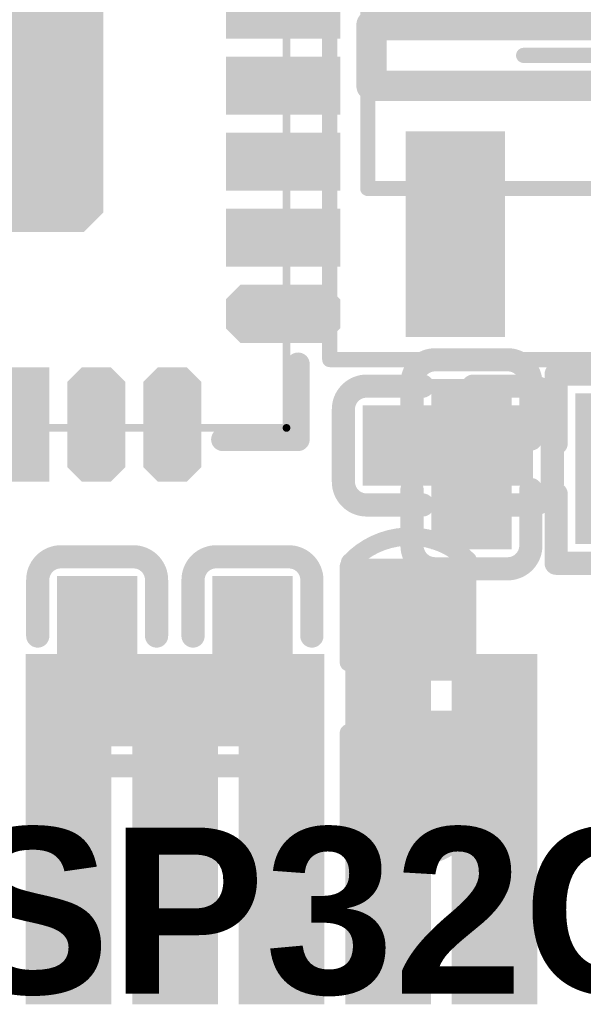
# Model space of a CAD drawing. Header units: inches. Extents: x 0.993 to 1.777, y -0.01 to 0.861.
# Tile 5 of 13: x 1.42 to 1.566, y 0.125 to 0.379. Entities that reach past the tile are written whole.
import ezdxf

# ---------------------------------------------------------------- set-up
doc = ezdxf.new("R2010")
doc.units = ezdxf.units.IN
doc.header["$MEASUREMENT"] = 0
for name, color, linetype in [('Bottom Layer', 5, 'Continuous'), ('Bottom Overlay', 54, 'Continuous'), ('Bottom Paste', 16, 'Continuous'), ('Bottom Solder', 6, 'Continuous'), ('Mechanical 13', 56, 'Continuous'), ('Mechanical 15', 56, 'Continuous'), ('Mechanical 4', 56, 'Continuous'), ('Mechanical 5', 56, 'Continuous'), ('Top Layer', 1, 'Continuous'), ('Top Overlay', 2, 'Continuous'), ('Top Paste', 8, 'Continuous'), ('Top Solder', 216, 'Continuous')]:
    doc.layers.add(name, color=color, linetype=linetype)
doc.styles.add('Arial_Bold', font='txt', dxfattribs={"height": 0.2})

# ---------------------------------------------------------------- blocks, each defined once
blk = doc.blocks.new('C0201_8')
at = {"layer": 'Mechanical 4'}
blk.add_hatch(color=56, dxfattribs=at).paths.add_polyline_path([(0.01166, 0.00521), (0.01166, -0.0066), (-0.01196, -0.0066), (-0.01196, 0.00521)])
at = {"layer": 'Mechanical 5'}
for points in [[(-0.01196, 0.00521), (-0.01196, -0.0066), (-0.00606, -0.0066), (-0.00606, 0.00521)], [(0.01166, 0.00521), (0.01166, -0.0066), (0.00576, -0.0066), (0.00576, 0.00521)]]:
    blk.add_hatch(color=56, dxfattribs=at).paths.add_polyline_path(points)
at = {"layer": 'Top Layer'}
for points in [[(-0.0182, 0.00569), (-0.00369, 0.00569), (-0.00369, -0.00707), (-0.0182, -0.00707)], [(0.00339, 0.00569), (0.0179, 0.00569), (0.0179, -0.00707), (0.00339, -0.00707)]]:
    blk.add_hatch(color=1, dxfattribs=at).paths.add_polyline_path(points)
at = {"layer": 'Top Paste'}
for points in [[(-0.0182, 0.00569), (-0.00369, 0.00569), (-0.00369, -0.00707), (-0.0182, -0.00707)], [(-0.00334, 0.00474), (-0.00334, -0.00612), (-0.00428, -0.00707), (-0.01725, -0.00707), (-0.0182, -0.00612), (-0.0182, 0.00474), (-0.01725, 0.00569), (-0.00428, 0.00569)], [(0.00304, 0.00474), (0.00304, -0.00612), (0.00398, -0.00707), (0.01695, -0.00707), (0.0179, -0.00612), (0.0179, 0.00474), (0.01695, 0.00569), (0.00398, 0.00569)], [(0.00339, 0.00569), (0.0179, 0.00569), (0.0179, -0.00707), (0.00339, -0.00707)]]:
    blk.add_hatch(color=8, dxfattribs=at).paths.add_polyline_path(points)
at = {"layer": 'Top Solder'}
for points in [[(-0.0222, 0.00969), (0.00031, 0.00969), (0.00031, -0.01107), (-0.0222, -0.01107)], [(-0.00061, 0.00969), (0.0219, 0.00969), (0.0219, -0.01107), (-0.00061, -0.01107)]]:
    blk.add_hatch(color=216, dxfattribs=at).paths.add_polyline_path(points)
at = {"layer": 'Top Overlay'}
for points in [[(-0.0272, 0.00869, 0.006, 0.006, -0.414214), (-0.0212, 0.01469, 0.006, 0.006, 0)], [(-0.0212, 0.01469, 0.006, 0.006, 0), (-0.00669, 0.01469, 0.006, 0.006, 0)], [(0.00639, 0.01469, 0.006, 0.006, 0), (0.0209, 0.01469, 0.006, 0.006, 0)], [(0.0209, 0.01469, 0.006, 0.006, -0.414214), (0.0269, 0.00869, 0.006, 0.006, 0)], [(-0.0272, -0.01007, 0.006, 0.006, 0), (-0.0272, 0.00869, 0.006, 0.006, 0)], [(0.0269, -0.01007, 0.006, 0.006, 0), (0.0269, 0.00869, 0.006, 0.006, 0)], [(-0.0212, -0.01607, 0.006, 0.006, -0.414214), (-0.0272, -0.01007, 0.006, 0.006, 0)], [(0.0269, -0.01007, 0.006, 0.006, -0.414214), (0.0209, -0.01607, 0.006, 0.006, 0)], [(-0.0212, -0.01607, 0.006, 0.006, 0), (-0.00669, -0.01607, 0.006, 0.006, 0)], [(0.00639, -0.01607, 0.006, 0.006, 0), (0.0209, -0.01607, 0.006, 0.006, 0)]]:
    blk.add_lwpolyline(points, format="xyseb", dxfattribs=at)
for points in [[(-0.0227, 0.01469, 0.003, 0.003, 1), (-0.0197, 0.01469, 0.003, 0.003, 1)], [(-0.0227, 0.01469, 0.003, 0.003, 1), (-0.0197, 0.01469, 0.003, 0.003, 1)], [(-0.00819, 0.01469, 0.003, 0.003, 1), (-0.00519, 0.01469, 0.003, 0.003, 1)], [(0.00489, 0.01469, 0.003, 0.003, 1), (0.00789, 0.01469, 0.003, 0.003, 1)], [(0.0194, 0.01469, 0.003, 0.003, 1), (0.0224, 0.01469, 0.003, 0.003, 1)], [(0.0194, 0.01469, 0.003, 0.003, 1), (0.0224, 0.01469, 0.003, 0.003, 1)], [(-0.0287, 0.00869, 0.003, 0.003, 1), (-0.0257, 0.00869, 0.003, 0.003, 1)], [(-0.0287, 0.00869, 0.003, 0.003, 1), (-0.0257, 0.00869, 0.003, 0.003, 1)], [(0.0254, 0.00869, 0.003, 0.003, 1), (0.0284, 0.00869, 0.003, 0.003, 1)], [(0.0254, 0.00869, 0.003, 0.003, 1), (0.0284, 0.00869, 0.003, 0.003, 1)], [(-0.0287, -0.01007, 0.003, 0.003, 1), (-0.0257, -0.01007, 0.003, 0.003, 1)], [(-0.0287, -0.01007, 0.003, 0.003, 1), (-0.0257, -0.01007, 0.003, 0.003, 1)], [(0.0254, -0.01007, 0.003, 0.003, 1), (0.0284, -0.01007, 0.003, 0.003, 1)], [(0.0254, -0.01007, 0.003, 0.003, 1), (0.0284, -0.01007, 0.003, 0.003, 1)], [(-0.0227, -0.01607, 0.003, 0.003, 1), (-0.0197, -0.01607, 0.003, 0.003, 1)], [(-0.0227, -0.01607, 0.003, 0.003, 1), (-0.0197, -0.01607, 0.003, 0.003, 1)], [(-0.00819, -0.01607, 0.003, 0.003, 1), (-0.00519, -0.01607, 0.003, 0.003, 1)], [(0.00489, -0.01607, 0.003, 0.003, 1), (0.00789, -0.01607, 0.003, 0.003, 1)], [(0.0194, -0.01607, 0.003, 0.003, 1), (0.0224, -0.01607, 0.003, 0.003, 1)], [(0.0194, -0.01607, 0.003, 0.003, 1), (0.0224, -0.01607, 0.003, 0.003, 1)]]:
    blk.add_lwpolyline(points, format="xyseb", close=True, dxfattribs=at)
blk = doc.blocks.new('C0201_13')
at = {"layer": 'Mechanical 4'}
blk.add_hatch(color=56, dxfattribs=at).paths.add_polyline_path([(0.01166, 0.00521), (0.01166, -0.0066), (-0.01196, -0.0066), (-0.01196, 0.00521)])
at = {"layer": 'Mechanical 5'}
for points in [[(-0.01196, 0.00521), (-0.01196, -0.0066), (-0.00606, -0.0066), (-0.00606, 0.00521)], [(0.01166, 0.00521), (0.01166, -0.0066), (0.00576, -0.0066), (0.00576, 0.00521)]]:
    blk.add_hatch(color=56, dxfattribs=at).paths.add_polyline_path(points)
at = {"layer": 'Top Layer'}
for points in [[(-0.0182, 0.00569), (-0.00369, 0.00569), (-0.00369, -0.00707), (-0.0182, -0.00707)], [(0.00339, 0.00569), (0.0179, 0.00569), (0.0179, -0.00707), (0.00339, -0.00707)]]:
    blk.add_hatch(color=1, dxfattribs=at).paths.add_polyline_path(points)
at = {"layer": 'Top Paste'}
for points in [[(-0.0182, 0.00569), (-0.00369, 0.00569), (-0.00369, -0.00707), (-0.0182, -0.00707)], [(-0.00334, 0.00474), (-0.00334, -0.00612), (-0.00428, -0.00707), (-0.01725, -0.00707), (-0.0182, -0.00612), (-0.0182, 0.00474), (-0.01725, 0.00569), (-0.00428, 0.00569)], [(0.00304, 0.00474), (0.00304, -0.00612), (0.00398, -0.00707), (0.01695, -0.00707), (0.0179, -0.00612), (0.0179, 0.00474), (0.01695, 0.00569), (0.00398, 0.00569)], [(0.00339, 0.00569), (0.0179, 0.00569), (0.0179, -0.00707), (0.00339, -0.00707)]]:
    blk.add_hatch(color=8, dxfattribs=at).paths.add_polyline_path(points)
at = {"layer": 'Top Solder'}
for points in [[(-0.0222, 0.00969), (0.00031, 0.00969), (0.00031, -0.01107), (-0.0222, -0.01107)], [(-0.00061, 0.00969), (0.0219, 0.00969), (0.0219, -0.01107), (-0.00061, -0.01107)]]:
    blk.add_hatch(color=216, dxfattribs=at).paths.add_polyline_path(points)
at = {"layer": 'Top Overlay'}
for points in [[(-0.0272, 0.00869, 0.006, 0.006, -0.414214), (-0.0212, 0.01469, 0.006, 0.006, 0)], [(-0.00669, 0.01469, 0.006, 0.006, 0), (-0.0212, 0.01469, 0.006, 0.006, 0)], [(0.0209, 0.01469, 0.006, 0.006, 0), (0.00639, 0.01469, 0.006, 0.006, 0)], [(0.0209, 0.01469, 0.006, 0.006, -0.414214), (0.0269, 0.00869, 0.006, 0.006, 0)], [(-0.0272, -0.01007, 0.006, 0.006, 0), (-0.0272, 0.00869, 0.006, 0.006, 0)], [(0.0269, -0.01007, 0.006, 0.006, 0), (0.0269, 0.00869, 0.006, 0.006, 0)], [(-0.0212, -0.01607, 0.006, 0.006, -0.414214), (-0.0272, -0.01007, 0.006, 0.006, 0)], [(0.0269, -0.01007, 0.006, 0.006, -0.414214), (0.0209, -0.01607, 0.006, 0.006, 0)], [(-0.00669, -0.01607, 0.006, 0.006, 0), (-0.0212, -0.01607, 0.006, 0.006, 0)], [(0.0209, -0.01607, 0.006, 0.006, 0), (0.00639, -0.01607, 0.006, 0.006, 0)]]:
    blk.add_lwpolyline(points, format="xyseb", dxfattribs=at)
for points in [[(-0.0227, 0.01469, 0.003, 0.003, 1), (-0.0197, 0.01469, 0.003, 0.003, 1)], [(-0.0227, 0.01469, 0.003, 0.003, 1), (-0.0197, 0.01469, 0.003, 0.003, 1)], [(-0.00819, 0.01469, 0.003, 0.003, 1), (-0.00519, 0.01469, 0.003, 0.003, 1)], [(0.00489, 0.01469, 0.003, 0.003, 1), (0.00789, 0.01469, 0.003, 0.003, 1)], [(0.0194, 0.01469, 0.003, 0.003, 1), (0.0224, 0.01469, 0.003, 0.003, 1)], [(0.0194, 0.01469, 0.003, 0.003, 1), (0.0224, 0.01469, 0.003, 0.003, 1)], [(-0.0287, 0.00869, 0.003, 0.003, 1), (-0.0257, 0.00869, 0.003, 0.003, 1)], [(-0.0287, 0.00869, 0.003, 0.003, 1), (-0.0257, 0.00869, 0.003, 0.003, 1)], [(0.0254, 0.00869, 0.003, 0.003, 1), (0.0284, 0.00869, 0.003, 0.003, 1)], [(0.0254, 0.00869, 0.003, 0.003, 1), (0.0284, 0.00869, 0.003, 0.003, 1)], [(-0.0287, -0.01007, 0.003, 0.003, 1), (-0.0257, -0.01007, 0.003, 0.003, 1)], [(-0.0287, -0.01007, 0.003, 0.003, 1), (-0.0257, -0.01007, 0.003, 0.003, 1)], [(0.0254, -0.01007, 0.003, 0.003, 1), (0.0284, -0.01007, 0.003, 0.003, 1)], [(0.0254, -0.01007, 0.003, 0.003, 1), (0.0284, -0.01007, 0.003, 0.003, 1)], [(-0.0227, -0.01607, 0.003, 0.003, 1), (-0.0197, -0.01607, 0.003, 0.003, 1)], [(-0.0227, -0.01607, 0.003, 0.003, 1), (-0.0197, -0.01607, 0.003, 0.003, 1)], [(-0.00819, -0.01607, 0.003, 0.003, 1), (-0.00519, -0.01607, 0.003, 0.003, 1)], [(0.00489, -0.01607, 0.003, 0.003, 1), (0.00789, -0.01607, 0.003, 0.003, 1)], [(0.0194, -0.01607, 0.003, 0.003, 1), (0.0224, -0.01607, 0.003, 0.003, 1)], [(0.0194, -0.01607, 0.003, 0.003, 1), (0.0224, -0.01607, 0.003, 0.003, 1)]]:
    blk.add_lwpolyline(points, format="xyseb", close=True, dxfattribs=at)
blk = doc.blocks.new('C0402_14')
at = {"layer": 'Top Layer'}
for points in [[(0.01168, 0.03347), (0.01168, 0.00985), (-0.0084, 0.00985), (-0.0084, 0.03347)], [(0.01168, -0.0059), (0.01168, -0.02952), (-0.0084, -0.02952), (-0.0084, -0.0059)]]:
    blk.add_hatch(color=1, dxfattribs=at).paths.add_polyline_path(points)
at = {"layer": 'Top Paste'}
for points in [[(0.01168, 0.03347), (0.01168, 0.00985), (-0.0084, 0.00985), (-0.0084, 0.03347)], [(0.01168, -0.0059), (0.01168, -0.02952), (-0.0084, -0.02952), (-0.0084, -0.0059)]]:
    blk.add_hatch(color=8, dxfattribs=at).paths.add_polyline_path(points)
at = {"layer": 'Top Solder'}
for points in [[(0.01568, 0.03747), (0.01568, 0.00585), (-0.0124, 0.00585), (-0.0124, 0.03747)], [(0.01568, -0.0019), (0.01568, -0.03352), (-0.0124, -0.03352), (-0.0124, -0.0019)]]:
    blk.add_hatch(color=216, dxfattribs=at).paths.add_polyline_path(points)
at = {"layer": 'Top Overlay'}
for points in [[(-0.01387, 0.03746, 0.00472, 0.00472, -0.424007), (0.01664, 0.03797, 0.00472, 0.00472, 0)], [(-0.01417, 0.03644, 0.00472, 0.00472, 0), (-0.01417, 0.01163, 0.00472, 0.00472, 0)], [(0.01645, 0.03644, 0.00472, 0.00472, 0), (0.01645, 0.01163, 0.00472, 0.00472, 0)], [(-0.01417, -0.00669, 0.00472, 0.00472, 0), (-0.01417, -0.03149, 0.00472, 0.00472, 0)], [(0.01645, -0.00669, 0.00472, 0.00472, 0), (0.01645, -0.03149, 0.00472, 0.00472, 0)], [(0.01615, -0.03252, 0.00472, 0.00472, -0.424007), (-0.01436, -0.03303, 0.00472, 0.00472, 0)]]:
    blk.add_lwpolyline(points, format="xyseb", dxfattribs=at)
for points in [[(-0.01535, 0.03644, 0.00236, 0.00236, 1), (-0.01299, 0.03644, 0.00236, 0.00236, 1)], [(-0.01505, 0.03746, 0.00236, 0.00236, 1), (-0.01269, 0.03746, 0.00236, 0.00236, 1)], [(0.01527, 0.03644, 0.00236, 0.00236, 1), (0.01763, 0.03644, 0.00236, 0.00236, 1)], [(0.01546, 0.03797, 0.00236, 0.00236, 1), (0.01782, 0.03797, 0.00236, 0.00236, 1)], [(-0.01535, 0.01163, 0.00236, 0.00236, 1), (-0.01299, 0.01163, 0.00236, 0.00236, 1)], [(0.01527, 0.01163, 0.00236, 0.00236, 1), (0.01763, 0.01163, 0.00236, 0.00236, 1)], [(-0.01535, -0.00669, 0.00236, 0.00236, 1), (-0.01299, -0.00669, 0.00236, 0.00236, 1)], [(0.01527, -0.00669, 0.00236, 0.00236, 1), (0.01763, -0.00669, 0.00236, 0.00236, 1)], [(-0.01535, -0.03149, 0.00236, 0.00236, 1), (-0.01299, -0.03149, 0.00236, 0.00236, 1)], [(0.01497, -0.03252, 0.00236, 0.00236, 1), (0.01733, -0.03252, 0.00236, 0.00236, 1)], [(0.01527, -0.03149, 0.00236, 0.00236, 1), (0.01763, -0.03149, 0.00236, 0.00236, 1)], [(-0.01554, -0.03303, 0.00236, 0.00236, 1), (-0.01318, -0.03303, 0.00236, 0.00236, 1)]]:
    blk.add_lwpolyline(points, format="xyseb", close=True, dxfattribs=at)
blk = doc.blocks.new('C0201_18')
at = {"layer": 'Mechanical 4'}
blk.add_hatch(color=56, dxfattribs=at).paths.add_polyline_path([(0.01166, 0.00521), (0.01166, -0.0066), (-0.01196, -0.0066), (-0.01196, 0.00521)])
at = {"layer": 'Mechanical 5'}
for points in [[(-0.01196, 0.00521), (-0.01196, -0.0066), (-0.00606, -0.0066), (-0.00606, 0.00521)], [(0.01166, 0.00521), (0.01166, -0.0066), (0.00576, -0.0066), (0.00576, 0.00521)]]:
    blk.add_hatch(color=56, dxfattribs=at).paths.add_polyline_path(points)
at = {"layer": 'Top Layer'}
for points in [[(-0.0182, 0.00569), (-0.00369, 0.00569), (-0.00369, -0.00707), (-0.0182, -0.00707)], [(0.00339, 0.00569), (0.0179, 0.00569), (0.0179, -0.00707), (0.00339, -0.00707)]]:
    blk.add_hatch(color=1, dxfattribs=at).paths.add_polyline_path(points)
at = {"layer": 'Top Paste'}
for points in [[(-0.0182, 0.00569), (-0.00369, 0.00569), (-0.00369, -0.00707), (-0.0182, -0.00707)], [(-0.00334, 0.00474), (-0.00334, -0.00612), (-0.00428, -0.00707), (-0.01725, -0.00707), (-0.0182, -0.00612), (-0.0182, 0.00474), (-0.01725, 0.00569), (-0.00428, 0.00569)], [(0.00304, 0.00474), (0.00304, -0.00612), (0.00398, -0.00707), (0.01695, -0.00707), (0.0179, -0.00612), (0.0179, 0.00474), (0.01695, 0.00569), (0.00398, 0.00569)], [(0.00339, 0.00569), (0.0179, 0.00569), (0.0179, -0.00707), (0.00339, -0.00707)]]:
    blk.add_hatch(color=8, dxfattribs=at).paths.add_polyline_path(points)
at = {"layer": 'Top Solder'}
for points in [[(-0.0222, 0.00969), (0.00031, 0.00969), (0.00031, -0.01107), (-0.0222, -0.01107)], [(-0.00061, 0.00969), (0.0219, 0.00969), (0.0219, -0.01107), (-0.00061, -0.01107)]]:
    blk.add_hatch(color=216, dxfattribs=at).paths.add_polyline_path(points)
at = {"layer": 'Top Overlay'}
for points in [[(-0.0272, 0.00869, 0.006, 0.006, -0.414214), (-0.0212, 0.01469, 0.006, 0.006, 0)], [(-0.00669, 0.01469, 0.006, 0.006, 0), (-0.0212, 0.01469, 0.006, 0.006, 0)], [(0.0209, 0.01469, 0.006, 0.006, 0), (0.00639, 0.01469, 0.006, 0.006, 0)], [(0.0209, 0.01469, 0.006, 0.006, -0.414214), (0.0269, 0.00869, 0.006, 0.006, 0)], [(-0.0272, -0.01007, 0.006, 0.006, 0), (-0.0272, 0.00869, 0.006, 0.006, 0)], [(0.0269, -0.01007, 0.006, 0.006, 0), (0.0269, 0.00869, 0.006, 0.006, 0)], [(-0.0212, -0.01607, 0.006, 0.006, -0.414214), (-0.0272, -0.01007, 0.006, 0.006, 0)], [(0.0269, -0.01007, 0.006, 0.006, -0.414214), (0.0209, -0.01607, 0.006, 0.006, 0)], [(-0.00669, -0.01607, 0.006, 0.006, 0), (-0.0212, -0.01607, 0.006, 0.006, 0)], [(0.0209, -0.01607, 0.006, 0.006, 0), (0.00639, -0.01607, 0.006, 0.006, 0)]]:
    blk.add_lwpolyline(points, format="xyseb", dxfattribs=at)
for points in [[(-0.0227, 0.01469, 0.003, 0.003, 1), (-0.0197, 0.01469, 0.003, 0.003, 1)], [(-0.0227, 0.01469, 0.003, 0.003, 1), (-0.0197, 0.01469, 0.003, 0.003, 1)], [(-0.00819, 0.01469, 0.003, 0.003, 1), (-0.00519, 0.01469, 0.003, 0.003, 1)], [(0.00489, 0.01469, 0.003, 0.003, 1), (0.00789, 0.01469, 0.003, 0.003, 1)], [(0.0194, 0.01469, 0.003, 0.003, 1), (0.0224, 0.01469, 0.003, 0.003, 1)], [(0.0194, 0.01469, 0.003, 0.003, 1), (0.0224, 0.01469, 0.003, 0.003, 1)], [(-0.0287, 0.00869, 0.003, 0.003, 1), (-0.0257, 0.00869, 0.003, 0.003, 1)], [(-0.0287, 0.00869, 0.003, 0.003, 1), (-0.0257, 0.00869, 0.003, 0.003, 1)], [(0.0254, 0.00869, 0.003, 0.003, 1), (0.0284, 0.00869, 0.003, 0.003, 1)], [(0.0254, 0.00869, 0.003, 0.003, 1), (0.0284, 0.00869, 0.003, 0.003, 1)], [(-0.0287, -0.01007, 0.003, 0.003, 1), (-0.0257, -0.01007, 0.003, 0.003, 1)], [(-0.0287, -0.01007, 0.003, 0.003, 1), (-0.0257, -0.01007, 0.003, 0.003, 1)], [(0.0254, -0.01007, 0.003, 0.003, 1), (0.0284, -0.01007, 0.003, 0.003, 1)], [(0.0254, -0.01007, 0.003, 0.003, 1), (0.0284, -0.01007, 0.003, 0.003, 1)], [(-0.0227, -0.01607, 0.003, 0.003, 1), (-0.0197, -0.01607, 0.003, 0.003, 1)], [(-0.0227, -0.01607, 0.003, 0.003, 1), (-0.0197, -0.01607, 0.003, 0.003, 1)], [(-0.00819, -0.01607, 0.003, 0.003, 1), (-0.00519, -0.01607, 0.003, 0.003, 1)], [(0.00489, -0.01607, 0.003, 0.003, 1), (0.00789, -0.01607, 0.003, 0.003, 1)], [(0.0194, -0.01607, 0.003, 0.003, 1), (0.0224, -0.01607, 0.003, 0.003, 1)], [(0.0194, -0.01607, 0.003, 0.003, 1), (0.0224, -0.01607, 0.003, 0.003, 1)]]:
    blk.add_lwpolyline(points, format="xyseb", close=True, dxfattribs=at)
blk = doc.blocks.new('C0201_B_19')
at = {"layer": 'Bottom Layer'}
for points in [[(-0.0182, 0.00707), (-0.00369, 0.00707), (-0.00369, -0.00569), (-0.0182, -0.00569)], [(0.00339, 0.00707), (0.0179, 0.00707), (0.0179, -0.00569), (0.00339, -0.00569)]]:
    blk.add_hatch(color=5, dxfattribs=at).paths.add_polyline_path(points)
at = {"layer": 'Bottom Paste'}
for points in [[(-0.0182, 0.00707), (-0.00369, 0.00707), (-0.00369, -0.00569), (-0.0182, -0.00569)], [(-0.00334, -0.00474), (-0.00334, 0.00612), (-0.00428, 0.00707), (-0.01725, 0.00707), (-0.0182, 0.00612), (-0.0182, -0.00474), (-0.01725, -0.00569), (-0.00428, -0.00569)], [(0.00304, -0.00474), (0.00304, 0.00612), (0.00398, 0.00707), (0.01695, 0.00707), (0.0179, 0.00612), (0.0179, -0.00474), (0.01695, -0.00569), (0.00398, -0.00569)], [(0.00339, 0.00707), (0.0179, 0.00707), (0.0179, -0.00569), (0.00339, -0.00569)]]:
    blk.add_hatch(color=16, dxfattribs=at).paths.add_polyline_path(points)
at = {"layer": 'Bottom Solder'}
for points in [[(-0.0222, 0.01107), (0.00031, 0.01107), (0.00031, -0.00969), (-0.0222, -0.00969)], [(-0.00061, 0.01107), (0.0219, 0.01107), (0.0219, -0.00969), (-0.00061, -0.00969)]]:
    blk.add_hatch(color=6, dxfattribs=at).paths.add_polyline_path(points)
at = {"layer": 'Mechanical 4'}
blk.add_hatch(color=56, dxfattribs=at).paths.add_polyline_path([(0.01166, -0.00521), (0.01166, 0.0066), (-0.01196, 0.0066), (-0.01196, -0.00521)])
at = {"layer": 'Mechanical 5'}
for points in [[(-0.01196, -0.00521), (-0.01196, 0.0066), (-0.00606, 0.0066), (-0.00606, -0.00521)], [(0.01166, -0.00521), (0.01166, 0.0066), (0.00576, 0.0066), (0.00576, -0.00521)]]:
    blk.add_hatch(color=56, dxfattribs=at).paths.add_polyline_path(points)
at = {"layer": 'Bottom Overlay'}
for points in [[(-0.0272, 0.01007, 0.006, 0.006, -0.414214), (-0.0212, 0.01607, 0.006, 0.006, 0)], [(-0.00669, 0.01607, 0.006, 0.006, 0), (-0.0212, 0.01607, 0.006, 0.006, 0)], [(0.0209, 0.01607, 0.006, 0.006, 0), (0.00639, 0.01607, 0.006, 0.006, 0)], [(0.0209, 0.01607, 0.006, 0.006, -0.414214), (0.0269, 0.01007, 0.006, 0.006, 0)], [(-0.0272, -0.00869, 0.006, 0.006, 0), (-0.0272, 0.01007, 0.006, 0.006, 0)], [(0.0269, -0.00869, 0.006, 0.006, 0), (0.0269, 0.01007, 0.006, 0.006, 0)], [(-0.0212, -0.01469, 0.006, 0.006, -0.414214), (-0.0272, -0.00869, 0.006, 0.006, 0)], [(0.0269, -0.00869, 0.006, 0.006, -0.414214), (0.0209, -0.01469, 0.006, 0.006, 0)], [(-0.00669, -0.01469, 0.006, 0.006, 0), (-0.0212, -0.01469, 0.006, 0.006, 0)], [(0.0209, -0.01469, 0.006, 0.006, 0), (0.00639, -0.01469, 0.006, 0.006, 0)]]:
    blk.add_lwpolyline(points, format="xyseb", dxfattribs=at)
for points in [[(-0.0227, 0.01607, 0.003, 0.003, 1), (-0.0197, 0.01607, 0.003, 0.003, 1)], [(-0.0227, 0.01607, 0.003, 0.003, 1), (-0.0197, 0.01607, 0.003, 0.003, 1)], [(-0.00819, 0.01607, 0.003, 0.003, 1), (-0.00519, 0.01607, 0.003, 0.003, 1)], [(0.00489, 0.01607, 0.003, 0.003, 1), (0.00789, 0.01607, 0.003, 0.003, 1)], [(0.0194, 0.01607, 0.003, 0.003, 1), (0.0224, 0.01607, 0.003, 0.003, 1)], [(0.0194, 0.01607, 0.003, 0.003, 1), (0.0224, 0.01607, 0.003, 0.003, 1)], [(-0.0287, 0.01007, 0.003, 0.003, 1), (-0.0257, 0.01007, 0.003, 0.003, 1)], [(-0.0287, 0.01007, 0.003, 0.003, 1), (-0.0257, 0.01007, 0.003, 0.003, 1)], [(0.0254, 0.01007, 0.003, 0.003, 1), (0.0284, 0.01007, 0.003, 0.003, 1)], [(0.0254, 0.01007, 0.003, 0.003, 1), (0.0284, 0.01007, 0.003, 0.003, 1)], [(-0.0287, -0.00869, 0.003, 0.003, 1), (-0.0257, -0.00869, 0.003, 0.003, 1)], [(-0.0287, -0.00869, 0.003, 0.003, 1), (-0.0257, -0.00869, 0.003, 0.003, 1)], [(0.0254, -0.00869, 0.003, 0.003, 1), (0.0284, -0.00869, 0.003, 0.003, 1)], [(0.0254, -0.00869, 0.003, 0.003, 1), (0.0284, -0.00869, 0.003, 0.003, 1)], [(-0.0227, -0.01469, 0.003, 0.003, 1), (-0.0197, -0.01469, 0.003, 0.003, 1)], [(-0.0227, -0.01469, 0.003, 0.003, 1), (-0.0197, -0.01469, 0.003, 0.003, 1)], [(-0.00819, -0.01469, 0.003, 0.003, 1), (-0.00519, -0.01469, 0.003, 0.003, 1)], [(0.00489, -0.01469, 0.003, 0.003, 1), (0.00789, -0.01469, 0.003, 0.003, 1)], [(0.0194, -0.01469, 0.003, 0.003, 1), (0.0224, -0.01469, 0.003, 0.003, 1)], [(0.0194, -0.01469, 0.003, 0.003, 1), (0.0224, -0.01469, 0.003, 0.003, 1)]]:
    blk.add_lwpolyline(points, format="xyseb", close=True, dxfattribs=at)
blk = doc.blocks.new('R0201_B_37')
at = {"layer": 'Bottom Layer'}
for points in [[(-0.01477, 0.00638), (-0.00284, 0.00638), (-0.00284, -0.00638), (-0.01477, -0.00638)], [(0.00425, 0.00638), (0.01618, 0.00638), (0.01618, -0.00638), (0.00425, -0.00638)]]:
    blk.add_hatch(color=5, dxfattribs=at).paths.add_polyline_path(points)
at = {"layer": 'Bottom Paste'}
for points in [[(-0.01477, 0.00638), (-0.00284, 0.00638), (-0.00284, -0.00638), (-0.01477, -0.00638)], [(-0.00248, -0.00543), (-0.00248, 0.00543), (-0.00343, 0.00638), (-0.01383, 0.00638), (-0.01477, 0.00543), (-0.01477, -0.00543), (-0.01383, -0.00638), (-0.00343, -0.00638)], [(0.00389, -0.00543), (0.00389, 0.00543), (0.00484, 0.00638), (0.01524, 0.00638), (0.01618, 0.00543), (0.01618, -0.00543), (0.01524, -0.00638), (0.00484, -0.00638)], [(0.00425, 0.00638), (0.01618, 0.00638), (0.01618, -0.00638), (0.00425, -0.00638)]]:
    blk.add_hatch(color=16, dxfattribs=at).paths.add_polyline_path(points)
at = {"layer": 'Bottom Solder'}
for points in [[(-0.01877, 0.01038), (0.00116, 0.01038), (0.00116, -0.01038), (-0.01877, -0.01038)], [(0.00025, 0.01038), (0.02018, 0.01038), (0.02018, -0.01038), (0.00025, -0.01038)]]:
    blk.add_hatch(color=6, dxfattribs=at).paths.add_polyline_path(points)
at = {"layer": 'Mechanical 4'}
blk.add_hatch(color=56, dxfattribs=at).paths.add_polyline_path([(0.01252, -0.00591), (0.01252, 0.0059), (-0.01111, 0.0059), (-0.01111, -0.00591)])
at = {"layer": 'Mechanical 5'}
for points in [[(-0.01111, -0.00591), (-0.01111, 0.0059), (-0.0052, 0.0059), (-0.0052, -0.00591)], [(0.01252, -0.00591), (0.01252, 0.0059), (0.00661, 0.0059), (0.00661, -0.00591)]]:
    blk.add_hatch(color=56, dxfattribs=at).paths.add_polyline_path(points)
at = {"layer": 'Bottom Overlay'}
for points in [[(-0.02377, 0.01538, 0.006, 0.006, 0), (-0.00584, 0.01538, 0.006, 0.006, 0)], [(-0.02377, 0.01538, 0.006, 0.006, 0), (-0.02377, -0.01538, 0.006, 0.006, 0)], [(0.00725, 0.01538, 0.006, 0.006, 0), (0.02518, 0.01538, 0.006, 0.006, 0)], [(0.02518, 0.01538, 0.006, 0.006, 0), (0.02518, -0.01538, 0.006, 0.006, 0)], [(-0.02377, -0.01538, 0.006, 0.006, 0), (-0.00584, -0.01538, 0.006, 0.006, 0)], [(0.00725, -0.01538, 0.006, 0.006, 0), (0.02518, -0.01538, 0.006, 0.006, 0)]]:
    blk.add_lwpolyline(points, format="xyseb", dxfattribs=at)
for points in [[(-0.02527, 0.01538, 0.003, 0.003, 1), (-0.02227, 0.01538, 0.003, 0.003, 1)], [(-0.02527, 0.01538, 0.003, 0.003, 1), (-0.02227, 0.01538, 0.003, 0.003, 1)], [(-0.00734, 0.01538, 0.003, 0.003, 1), (-0.00434, 0.01538, 0.003, 0.003, 1)], [(0.00575, 0.01538, 0.003, 0.003, 1), (0.00875, 0.01538, 0.003, 0.003, 1)], [(0.02368, 0.01538, 0.003, 0.003, 1), (0.02668, 0.01538, 0.003, 0.003, 1)], [(0.02368, 0.01538, 0.003, 0.003, 1), (0.02668, 0.01538, 0.003, 0.003, 1)], [(-0.02527, -0.01538, 0.003, 0.003, 1), (-0.02227, -0.01538, 0.003, 0.003, 1)], [(-0.02527, -0.01538, 0.003, 0.003, 1), (-0.02227, -0.01538, 0.003, 0.003, 1)], [(-0.00734, -0.01538, 0.003, 0.003, 1), (-0.00434, -0.01538, 0.003, 0.003, 1)], [(0.00575, -0.01538, 0.003, 0.003, 1), (0.00875, -0.01538, 0.003, 0.003, 1)], [(0.02368, -0.01538, 0.003, 0.003, 1), (0.02668, -0.01538, 0.003, 0.003, 1)], [(0.02368, -0.01538, 0.003, 0.003, 1), (0.02668, -0.01538, 0.003, 0.003, 1)]]:
    blk.add_lwpolyline(points, format="xyseb", close=True, dxfattribs=at)
at = {"layer": 'Mechanical 15'}
blk.add_lwpolyline([(0.01465, 0.006, 0.0001, 0.0001, 0), (0.01665, 0.004, 0.0001, 0.0001, 0)], format="xyseb", dxfattribs=at)
for points in [[(0.01462, 0.006, 0.00005, 0.00005, 1), (0.01467, 0.006, 0.00005, 0.00005, 1)], [(0.01662, 0.004, 0.00005, 0.00005, 1), (0.01667, 0.004, 0.00005, 0.00005, 1)]]:
    blk.add_lwpolyline(points, format="xyseb", close=True, dxfattribs=at)
blk = doc.blocks.new('0INCH85_LCD_GC9107_B_39')
at = {"layer": 'Bottom Layer'}
for points in [[(0.18924, -0.3387), (0.20342, -0.3387), (0.20342, -0.42137), (0.18924, -0.42137)], [(0.2168, -0.3387), (0.23097, -0.3387), (0.23097, -0.42137), (0.2168, -0.42137)], [(0.24436, -0.3387), (0.25853, -0.3387), (0.25853, -0.42137), (0.24436, -0.42137)], [(0.27192, -0.3387), (0.28609, -0.3387), (0.28609, -0.42137), (0.27192, -0.42137)], [(0.29948, -0.3387), (0.31365, -0.3387), (0.31365, -0.42137), (0.29948, -0.42137)]]:
    blk.add_hatch(color=5, dxfattribs=at).paths.add_polyline_path(points)
at = {"layer": 'Bottom Paste'}
for points in [[(0.18924, -0.3387), (0.20342, -0.3387), (0.20342, -0.42137), (0.18924, -0.42137)], [(0.2168, -0.3387), (0.23097, -0.3387), (0.23097, -0.42137), (0.2168, -0.42137)], [(0.24436, -0.3387), (0.25853, -0.3387), (0.25853, -0.42137), (0.24436, -0.42137)], [(0.27192, -0.3387), (0.28609, -0.3387), (0.28609, -0.42137), (0.27192, -0.42137)], [(0.29948, -0.3387), (0.31365, -0.3387), (0.31365, -0.42137), (0.29948, -0.42137)]]:
    blk.add_hatch(color=16, dxfattribs=at).paths.add_polyline_path(points)
at = {"layer": 'Bottom Solder'}
for points in [[(0.18524, -0.3347), (0.20742, -0.3347), (0.20742, -0.42537), (0.18524, -0.42537)], [(0.2128, -0.3347), (0.23497, -0.3347), (0.23497, -0.42537), (0.2128, -0.42537)], [(0.24036, -0.3347), (0.26253, -0.3347), (0.26253, -0.42537), (0.24036, -0.42537)], [(0.26792, -0.3347), (0.29009, -0.3347), (0.29009, -0.42537), (0.26792, -0.42537)], [(0.29548, -0.3347), (0.31765, -0.3347), (0.31765, -0.42537), (0.29548, -0.42537)]]:
    blk.add_hatch(color=6, dxfattribs=at).paths.add_polyline_path(points)
blk = doc.blocks.new('TPS61040_42')
at = {"layer": 'Top Layer'}
for points in [[(-0.0669, 0.02804), (-0.0669, 0.04576), (-0.02162, 0.04576), (-0.02162, 0.02804)], [(0.02562, 0.02804), (0.02562, 0.04576), (0.0709, 0.04576), (0.0709, 0.02804)], [(-0.0669, -0.00936), (-0.0669, 0.00836), (-0.02162, 0.00836), (-0.02162, -0.00936)], [(-0.0669, -0.04676), (-0.0669, -0.02904), (-0.02162, -0.02904), (-0.02162, -0.04676)], [(0.02562, -0.04676), (0.02562, -0.02904), (0.0709, -0.02904), (0.0709, -0.04676)]]:
    blk.add_hatch(color=1, dxfattribs=at).paths.add_polyline_path(points)
at = {"layer": 'Top Paste'}
for points in [[(-0.0669, 0.02804), (-0.0669, 0.04576), (-0.02162, 0.04576), (-0.02162, 0.02804)], [(0.02562, 0.02804), (0.02562, 0.04576), (0.0709, 0.04576), (0.0709, 0.02804)], [(-0.0669, -0.00936), (-0.0669, 0.00836), (-0.02162, 0.00836), (-0.02162, -0.00936)], [(-0.0669, -0.04676), (-0.0669, -0.02904), (-0.02162, -0.02904), (-0.02162, -0.04676)], [(0.02562, -0.04676), (0.02562, -0.02904), (0.0709, -0.02904), (0.0709, -0.04676)]]:
    blk.add_hatch(color=8, dxfattribs=at).paths.add_polyline_path(points)
at = {"layer": 'Top Solder'}
for points in [[(-0.0709, 0.02404), (-0.0709, 0.04976), (-0.01762, 0.04976), (-0.01762, 0.02404)], [(0.02162, 0.02404), (0.02162, 0.04976), (0.0749, 0.04976), (0.0749, 0.02404)], [(-0.0709, -0.01336), (-0.0709, 0.01236), (-0.01762, 0.01236), (-0.01762, -0.01336)], [(-0.0709, -0.05076), (-0.0709, -0.02504), (-0.01762, -0.02504), (-0.01762, -0.05076)], [(0.02162, -0.05076), (0.02162, -0.02504), (0.0749, -0.02504), (0.0749, -0.05076)]]:
    blk.add_hatch(color=216, dxfattribs=at).paths.add_polyline_path(points)
at = {"layer": 'Mechanical 13'}
for points in [[(0.03645, 0.05954, 0.00394, 0.00394, 0), (-0.03245, 0.05954, 0.00394, 0.00394, 0)], [(-0.03245, -0.06054, 0.00394, 0.00394, 0), (-0.03245, 0.05954, 0.00394, 0.00394, 0)], [(0.03645, -0.06054, 0.00394, 0.00394, 0), (0.03645, 0.05954, 0.00394, 0.00394, 0)], [(0.03645, -0.06054, 0.00394, 0.00394, 0), (-0.03245, -0.06054, 0.00394, 0.00394, 0)]]:
    blk.add_lwpolyline(points, format="xyseb", dxfattribs=at)
for points in [[(-0.03343, 0.05954, 0.00197, 0.00197, 1), (-0.03146, 0.05954, 0.00197, 0.00197, 1)], [(-0.03343, 0.05954, 0.00197, 0.00197, 1), (-0.03146, 0.05954, 0.00197, 0.00197, 1)], [(0.03546, 0.05954, 0.00197, 0.00197, 1), (0.03743, 0.05954, 0.00197, 0.00197, 1)], [(0.03546, 0.05954, 0.00197, 0.00197, 1), (0.03743, 0.05954, 0.00197, 0.00197, 1)], [(-0.03343, -0.06054, 0.00197, 0.00197, 1), (-0.03146, -0.06054, 0.00197, 0.00197, 1)], [(-0.03343, -0.06054, 0.00197, 0.00197, 1), (-0.03146, -0.06054, 0.00197, 0.00197, 1)], [(0.03546, -0.06054, 0.00197, 0.00197, 1), (0.03743, -0.06054, 0.00197, 0.00197, 1)], [(0.03546, -0.06054, 0.00197, 0.00197, 1), (0.03743, -0.06054, 0.00197, 0.00197, 1)]]:
    blk.add_lwpolyline(points, format="xyseb", close=True, dxfattribs=at)
at = {"layer": 'Mechanical 15'}
for points in [[(0.08074, 0.06938, 0.00394, 0.00394, 0), (-0.07674, 0.06938, 0.00394, 0.00394, 0)], [(-0.07674, -0.07038, 0.00394, 0.00394, 0), (-0.07674, 0.06938, 0.00394, 0.00394, 0)], [(0.08074, -0.07038, 0.00394, 0.00394, 0), (0.08074, 0.06938, 0.00394, 0.00394, 0)], [(0.002, -0.02019, 0.00394, 0.00394, 0), (0.002, 0.01919, 0.00394, 0.00394, 0)], [(0.02169, -0.0005, 0.00394, 0.00394, 0), (-0.01768, -0.0005, 0.00394, 0.00394, 0)], [(0.08074, -0.07038, 0.00394, 0.00394, 0), (-0.07674, -0.07038, 0.00394, 0.00394, 0)]]:
    blk.add_lwpolyline(points, format="xyseb", dxfattribs=at)
for points in [[(-0.07772, 0.06938, 0.00197, 0.00197, 1), (-0.07576, 0.06938, 0.00197, 0.00197, 1)], [(-0.07772, 0.06938, 0.00197, 0.00197, 1), (-0.07576, 0.06938, 0.00197, 0.00197, 1)], [(0.07976, 0.06938, 0.00197, 0.00197, 1), (0.08172, 0.06938, 0.00197, 0.00197, 1)], [(0.07976, 0.06938, 0.00197, 0.00197, 1), (0.08172, 0.06938, 0.00197, 0.00197, 1)], [(0.00102, 0.01919, 0.00197, 0.00197, 1), (0.00298, 0.01919, 0.00197, 0.00197, 1)], [(-0.01867, -0.0005, 0.00197, 0.00197, 1), (-0.0167, -0.0005, 0.00197, 0.00197, 1)], [(0.0207, -0.0005, 0.00197, 0.00197, 1), (0.02267, -0.0005, 0.00197, 0.00197, 1)], [(0.00102, -0.02019, 0.00197, 0.00197, 1), (0.00298, -0.02019, 0.00197, 0.00197, 1)], [(-0.07772, -0.07038, 0.00197, 0.00197, 1), (-0.07576, -0.07038, 0.00197, 0.00197, 1)], [(-0.07772, -0.07038, 0.00197, 0.00197, 1), (-0.07576, -0.07038, 0.00197, 0.00197, 1)], [(0.07976, -0.07038, 0.00197, 0.00197, 1), (0.08172, -0.07038, 0.00197, 0.00197, 1)], [(0.07976, -0.07038, 0.00197, 0.00197, 1), (0.08172, -0.07038, 0.00197, 0.00197, 1)]]:
    blk.add_lwpolyline(points, format="xyseb", close=True, dxfattribs=at)
at = {"layer": 'Top Overlay'}
for points in [[(-0.0705, 0.05314, 0.00984, 0.00984, 1), (-0.08034, 0.05314, 0.00984, 0.00984, 1)], [(-0.00784, 0.05856, 0.00394, 0.00394, 1), (-0.00391, 0.05856, 0.00394, 0.00394, 1)], [(-0.00784, 0.05856, 0.00394, 0.00394, 1), (-0.00391, 0.05856, 0.00394, 0.00394, 1)], [(0.00791, 0.05856, 0.00394, 0.00394, 1), (0.01184, 0.05856, 0.00394, 0.00394, 1)], [(0.00791, 0.05856, 0.00394, 0.00394, 1), (0.01184, 0.05856, 0.00394, 0.00394, 1)], [(-0.0828, 0.05314, 0.00492, 0.00492, 1), (-0.07788, 0.05314, 0.00492, 0.00492, 1)], [(-0.07296, 0.05314, 0.00492, 0.00492, 1), (-0.06804, 0.05314, 0.00492, 0.00492, 1)], [(-0.00784, -0.05956, 0.00394, 0.00394, 1), (-0.00391, -0.05956, 0.00394, 0.00394, 1)], [(-0.00784, -0.05956, 0.00394, 0.00394, 1), (-0.00391, -0.05956, 0.00394, 0.00394, 1)], [(0.00791, -0.05956, 0.00394, 0.00394, 1), (0.01184, -0.05956, 0.00394, 0.00394, 1)], [(0.00791, -0.05956, 0.00394, 0.00394, 1), (0.01184, -0.05956, 0.00394, 0.00394, 1)]]:
    blk.add_lwpolyline(points, format="xyseb", close=True, dxfattribs=at)
for points in [[(-0.00587, -0.05956, 0.00787, 0.00787, 0), (-0.00587, 0.05856, 0.00787, 0.00787, 0)], [(0.00987, 0.05856, 0.00787, 0.00787, 0), (-0.00587, 0.05856, 0.00787, 0.00787, 0)], [(0.00987, -0.05956, 0.00787, 0.00787, 0), (0.00987, 0.05856, 0.00787, 0.00787, 0)], [(0.00987, -0.05956, 0.00787, 0.00787, 0), (-0.00587, -0.05956, 0.00787, 0.00787, 0)]]:
    blk.add_lwpolyline(points, format="xyseb", dxfattribs=at)
blk = doc.blocks.new('QFN_32_L5_0_W5_0_P0_50_TL_EP3_7_43')
at = {"layer": 'Mechanical 15'}
for points in [[(-0.03754, -0.02809), (-0.03754, 0.02226), (0.04234, 0.02226), (0.04234, -0.02809)], [(0.0891, 0.00163), (0.0891, 0.01147), (0.10091, 0.01147), (0.10091, 0.00163)], [(0.0891, -0.01806), (0.0891, -0.00821), (0.10091, -0.00821), (0.10091, -0.01806)], [(0.0891, -0.03774), (0.0891, -0.0279), (0.10091, -0.0279), (0.10091, -0.03774)], [(0.0891, -0.05742), (0.0891, -0.04758), (0.10091, -0.04758), (0.10091, -0.05742)], [(0.0891, -0.07711), (0.0891, -0.06727), (0.10091, -0.06727), (0.10091, -0.07711)], [(0.02709, -0.10172), (0.02709, -0.0899), (0.03694, -0.0899), (0.03694, -0.10172)], [(0.04678, -0.10172), (0.04678, -0.0899), (0.05662, -0.0899), (0.05662, -0.10172)], [(0.06646, -0.10172), (0.06646, -0.0899), (0.07631, -0.0899), (0.07631, -0.10172)]]:
    blk.add_hatch(color=56, dxfattribs=at).paths.add_polyline_path(points)
at = {"layer": 'Top Layer'}
for points in [[(-0.03751, -0.02829), (-0.03751, 0.02171), (0.04249, 0.02171), (0.04249, -0.02829)], [(0.08723, 0.00104), (0.08723, 0.01206), (0.11282, 0.01206), (0.11282, 0.00104)], [(0.08723, -0.01864), (0.08723, -0.00762), (0.11282, -0.00762), (0.11282, -0.01864)], [(0.08723, -0.03833), (0.08723, -0.02731), (0.11282, -0.02731), (0.11282, -0.03833)], [(0.08723, -0.05801), (0.08723, -0.04699), (0.11282, -0.04699), (0.11282, -0.05801)], [(0.08723, -0.06943), (0.08723, -0.07495), (0.08999, -0.0777), (0.11007, -0.0777), (0.11282, -0.07495), (0.11282, -0.06943), (0.11007, -0.06668), (0.08999, -0.06668)], [(0.02651, -0.11363), (0.02651, -0.08804), (0.03753, -0.08804), (0.03753, -0.11363)], [(0.04619, -0.09079), (0.04619, -0.11087), (0.04894, -0.11363), (0.05445, -0.11363), (0.05721, -0.11087), (0.05721, -0.09079), (0.05445, -0.08804), (0.04894, -0.08804)], [(0.06588, -0.09079), (0.06588, -0.11087), (0.06863, -0.11363), (0.07414, -0.11363), (0.0769, -0.11087), (0.0769, -0.09079), (0.07414, -0.08804), (0.06863, -0.08804)]]:
    blk.add_hatch(color=1, dxfattribs=at).paths.add_polyline_path(points)
at = {"layer": 'Top Paste'}
for points in [[(-0.03772, -0.02845), (-0.03772, 0.02163), (0.04254, 0.02163), (0.04254, -0.02845)], [(0.08723, 0.00104), (0.08723, 0.01206), (0.11282, 0.01206), (0.11282, 0.00104)], [(0.08723, -0.01864), (0.08723, -0.00762), (0.11282, -0.00762), (0.11282, -0.01864)], [(0.08723, -0.03833), (0.08723, -0.02731), (0.11282, -0.02731), (0.11282, -0.03833)], [(0.08723, -0.05801), (0.08723, -0.04699), (0.11282, -0.04699), (0.11282, -0.05801)], [(0.08723, -0.0777), (0.08723, -0.06668), (0.11282, -0.06668), (0.11282, -0.0777)], [(0.02651, -0.11363), (0.02651, -0.08804), (0.03753, -0.08804), (0.03753, -0.11363)], [(0.04619, -0.11363), (0.04619, -0.08804), (0.05721, -0.08804), (0.05721, -0.11363)], [(0.06588, -0.11363), (0.06588, -0.08804), (0.0769, -0.08804), (0.0769, -0.11363)]]:
    blk.add_hatch(color=8, dxfattribs=at).paths.add_polyline_path(points)
at = {"layer": 'Top Solder'}
for points in [[(-0.03951, -0.03029), (-0.03951, 0.02371), (0.04449, 0.02371), (0.04449, -0.03029)], [(0.08523, -0.00096), (0.08523, 0.01406), (0.11482, 0.01406), (0.11482, -0.00096)], [(0.08523, -0.02064), (0.08523, -0.00562), (0.11482, -0.00562), (0.11482, -0.02064)], [(0.08523, -0.04033), (0.08523, -0.02531), (0.11482, -0.02531), (0.11482, -0.04033)], [(0.08523, -0.06001), (0.08523, -0.04499), (0.11482, -0.04499), (0.11482, -0.06001)], [(0.08523, -0.06843), (0.08523, -0.07595), (0.08899, -0.0797), (0.11107, -0.0797), (0.11482, -0.07595), (0.11482, -0.06843), (0.11107, -0.06468), (0.08899, -0.06468)], [(0.02451, -0.11563), (0.02451, -0.08604), (0.03953, -0.08604), (0.03953, -0.11563)], [(0.04419, -0.08979), (0.04419, -0.11187), (0.04794, -0.11563), (0.05545, -0.11563), (0.05921, -0.11187), (0.05921, -0.08979), (0.05545, -0.08604), (0.04794, -0.08604)], [(0.06388, -0.08979), (0.06388, -0.11187), (0.06763, -0.11563), (0.07514, -0.11563), (0.0789, -0.11187), (0.0789, -0.08979), (0.07514, -0.08604), (0.06763, -0.08604)]]:
    blk.add_hatch(color=216, dxfattribs=at).paths.add_polyline_path(points)
at = {"layer": 'Mechanical 15'}
for points in [[(0.10091, -0.10172, 0.002, 0.002, 0), (0.10091, 0.09513, 0.002, 0.002, 0)], [(-0.09594, -0.10172, 0.002, 0.002, 0), (0.10091, -0.10172, 0.002, 0.002, 0)]]:
    blk.add_lwpolyline(points, format="xyseb", dxfattribs=at)
blk.add_lwpolyline([(0.10041, -0.10172, 0.001, 0.001, 1), (0.10141, -0.10172, 0.001, 0.001, 1)], format="xyseb", close=True, dxfattribs=at)
blk.add_lwpolyline([(0.10041, -0.10172, 0.001, 0.001, 1), (0.10141, -0.10172, 0.001, 0.001, 1)], format="xyseb", close=True, dxfattribs=at)
at = {"layer": 'Top Overlay'}
for points in [[(0.10391, -0.10472, 0.006, 0.006, 0), (0.10391, -0.0852, 0.006, 0.006, 0)], [(0.0844, -0.10472, 0.006, 0.006, 0), (0.10391, -0.10472, 0.006, 0.006, 0)]]:
    blk.add_lwpolyline(points, format="xyseb", dxfattribs=at)
for points in [[(0.10241, -0.0852, 0.003, 0.003, 1), (0.10541, -0.0852, 0.003, 0.003, 1)], [(0.0829, -0.10472, 0.003, 0.003, 1), (0.0859, -0.10472, 0.003, 0.003, 1)], [(0.10241, -0.10472, 0.003, 0.003, 1), (0.10541, -0.10472, 0.003, 0.003, 1)], [(0.10241, -0.10472, 0.003, 0.003, 1), (0.10541, -0.10472, 0.003, 0.003, 1)]]:
    blk.add_lwpolyline(points, format="xyseb", close=True, dxfattribs=at)

msp = doc.modelspace()

# ---------------------------------------------------------------- hatches: boundary and pattern name
at = {"layer": 'Top Layer'}
msp.add_hatch(color=1, dxfattribs=at).paths.add_polyline_path([(1.3511, 0.3985), (1.348, 0.3954), (1.348, 0.3315), (1.355, 0.3245), (1.437, 0.3245), (1.442, 0.3295), (1.442, 0.3878), (1.4313, 0.3985)])

# ---------------------------------------------------------------- block references
msp.add_blockref('QFN_32_L5_0_W5_0_P0_50_TL_EP3_7_43', (1.38847, 0.37547))
for name, p, rotation in [('TPS61040_42', (1.57096, 0.37218), 270), ('C0201_B_19', (1.53656, 0.26418), 270), ('R0201_B_37', (1.57456, 0.26248), 90), ('C0201_8', (1.53131, 0.26987), 360), ('C0402_14', (1.52196, 0.20638), 180), ('C0201_18', (1.44106, 0.21318), 270), ('C0201_13', (1.48126, 0.21318), 270), ('0INCH85_LCD_GC9107_B_39', (1.73955, -0.21015), 180)]:
    msp.add_blockref(name, p, dxfattribs=dict(rotation=rotation))

# ---------------------------------------------------------------- texts
at = {"layer": 'Top Overlay', "style": 'Arial_Bold'}
msp.add_text('ESP32C6 0.85', height=0.043, rotation=360, dxfattribs=at).set_placement((1.3636, 0.1273))

doc.saveas('drawing.dxf')
